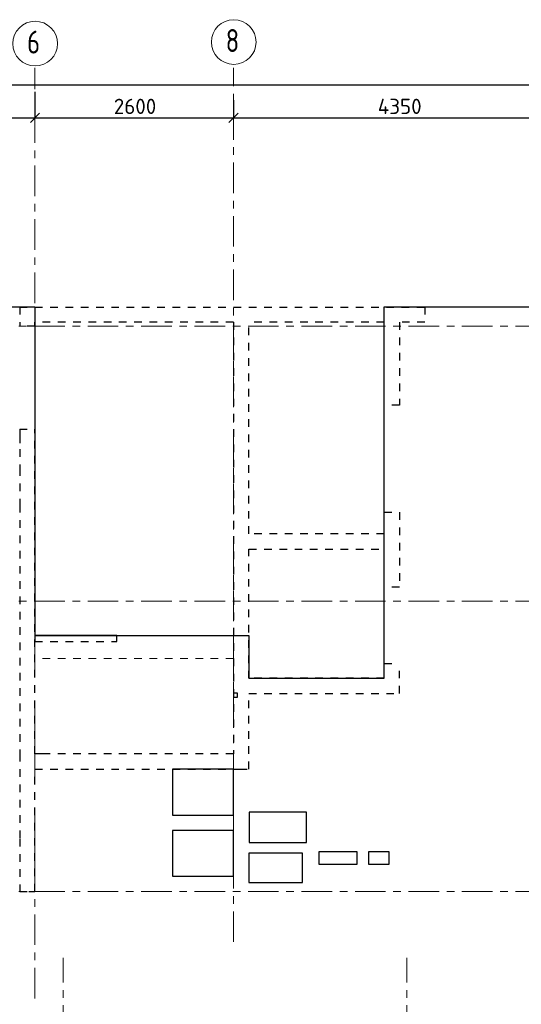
# Model space of a CAD drawing. Header units: metres. Extents: x -38 to 98, y -15 to 21.
# Tile 6 of 124: x 18.88 to 25.45, y 7.52 to 20.41. Entities that reach past the tile are written whole.
import ezdxf

# ---------------------------------------------------------------- set-up
doc = ezdxf.new("R2010")
doc.units = ezdxf.units.M
doc.header["$PDMODE"] = 65
for name, pattern in [('______11', [0.5, 0.4, -0.05, 0, -0.05]), ('______2', [0.0405, 0.03, -0.0105]), ('______3', [0.5, 0.4, -0.1]), ('______5', [1.1, 0.8, -0.1, 0.1, -0.1])]:
    doc.linetypes.add(name, pattern=pattern)
for name, color, linetype, lineweight in [('XR$2$Осевая линия (1)', 7, '______5', 13), ('XR$2$Размерная линия (1)', 7, 'Continuous', 13), ('XR$4$Балка (1)', 7, '______3', 13), ('XR$4$Перекрытие (1)', 7, 'Continuous', 35)]:
    doc.layers.add(name, color=color, linetype=linetype, lineweight=lineweight)
doc.layers.add('XR$6$Стена_ бетон несущ.', color=7, linetype='Continuous', lineweight=70, true_color=0xb4b496)
doc.styles.add('ISOCPEUR', font='txt')
doc.dimstyles.new('DIMSTYLE_3', dxfattribs={"dimtxt": 0.2, "dimasz": 0.2, "dimexe": 0, "dimexo": 0, "dimgap": 0.1, "dimtad": 2, "dimdec": 0, "dimlfac": 1000, "dimrnd": 5, "dimzin": 12, "dimdsep": 46, "dimtxsty": 'ISOCPEUR', "dimblk1": 'ALL_ML_STRICH', "dimblk2": 'ALL_ML_STRICH', "dimsah": 1, "dimcen": 0, "dimclrd": 7, "dimclre": 256, "dimclrt": 7, "dimadec": 0, "dimazin": 0, "dimtfac": 1, "dimtdec": 0, "dimtix": 1, "dimtmove": 2, "dimatfit": 3, "dimfxl": 0, "dimtzin": 0, "dimlwd": 0, "dimlwe": -3, "dimarcsym": 0})

# ---------------------------------------------------------------- blocks, each defined once
blk = doc.blocks.new('ALL_ML_STRICH')
at = {"color": 0, "linetype": 'ByBlock', "lineweight": -2}
for p, q in [((-1, 0), (0.5, 0)), ((-0.3, -0.3), (0.3, 0.3)), ((0, -0.5), (0, 0.5))]:
    blk.add_line(p, q, dxfattribs=at)
blk = doc.blocks.new('*D11')
at = {"layer": 'DEFPOINTS', "color": 7, "linetype": 'Continuous', "lineweight": 13, "transparency": 33554687}
for p in [(0.5, 19.557), (0.5, 19.377), (61.6, 17.12)]:
    blk.add_point(p, dxfattribs=at)
at = {"layer": 'XR$2$Размерная линия (1)', "color": 9, "linetype": 'Continuous', "lineweight": -2, "true_color": 0xc7c7c7, "transparency": 33554687}
for p, q in [((0.5, 19.357), (0.5, 19.557)), ((61.6, 17.14), (61.6, 19.557))]:
    blk.add_line(p, q, dxfattribs=at)
at = {"layer": 'XR$2$Размерная линия (1)', "color": 7, "linetype": 'Continuous', "lineweight": -2, "transparency": 33554687}
blk.add_line((0.5, 19.557), (61.6, 19.557), dxfattribs=at)
at = {"layer": 'XR$2$Размерная линия (1)', "color": 7, "linetype": 'Continuous', "lineweight": 13, "transparency": 33554687, "xscale": 0.2, "yscale": 0.2, "zscale": 0.2, "rotation": 180}
blk.add_blockref('ALL_ML_STRICH', (0.5, 19.557), dxfattribs=at)
at = {"layer": 'XR$2$Размерная линия (1)', "color": 7, "linetype": 'Continuous', "lineweight": 13, "transparency": 33554687, "xscale": 0.2, "yscale": 0.2, "zscale": 0.2}
blk.add_blockref('ALL_ML_STRICH', (61.6, 19.557), dxfattribs=at)
at = {"layer": 'XR$2$Размерная линия (1)', "color": 7, "linetype": 'Continuous', "lineweight": 13, "transparency": 33554687, "insert": (31.1, 19.707), "char_height": 0.2, "width": 1, "attachment_point": 5, "style": 'ISOCPEUR'}
blk.add_mtext('\\A1;{61100}', dxfattribs=at)
blk = doc.blocks.new('*D29')
at = {"layer": 'DEFPOINTS', "color": 7, "linetype": 'Continuous', "lineweight": 13, "transparency": 33554687}
for p in [(19.08, 19.487), (12.6, 19.126), (12.6, 19.061)]:
    blk.add_point(p, dxfattribs=at)
at = {"layer": 'XR$2$Размерная линия (1)', "color": 9, "linetype": 'Continuous', "lineweight": -2, "true_color": 0xc7c7c7, "transparency": 33554687}
for p, q in [((19.08, 19.467), (19.08, 19.126)), ((12.6, 19.081), (12.6, 19.126))]:
    blk.add_line(p, q, dxfattribs=at)
at = {"layer": 'XR$2$Размерная линия (1)', "color": 7, "linetype": 'Continuous', "lineweight": -2, "transparency": 33554687}
blk.add_line((12.6, 19.126), (19.08, 19.126), dxfattribs=at)
at = {"layer": 'XR$2$Размерная линия (1)', "color": 7, "linetype": 'Continuous', "lineweight": 13, "transparency": 33554687, "xscale": 0.2, "yscale": 0.2, "zscale": 0.2, "rotation": 180}
blk.add_blockref('ALL_ML_STRICH', (12.6, 19.126), dxfattribs=at)
at = {"layer": 'XR$2$Размерная линия (1)', "color": 7, "linetype": 'Continuous', "lineweight": 13, "transparency": 33554687, "xscale": 0.2, "yscale": 0.2, "zscale": 0.2}
blk.add_blockref('ALL_ML_STRICH', (19.08, 19.126), dxfattribs=at)
at = {"layer": 'XR$2$Размерная линия (1)', "color": 7, "linetype": 'Continuous', "lineweight": 13, "transparency": 33554687, "insert": (15.84, 19.276), "char_height": 0.2, "width": 0.8, "attachment_point": 5, "style": 'ISOCPEUR'}
blk.add_mtext('\\A1;{6480}', dxfattribs=at)
blk = doc.blocks.new('*D30')
at = {"layer": 'DEFPOINTS', "color": 7, "linetype": 'Continuous', "lineweight": 13, "transparency": 33554687}
for p in [(19.08, 19.487), (21.68, 19.379), (19.08, 19.126)]:
    blk.add_point(p, dxfattribs=at)
at = {"layer": 'XR$2$Размерная линия (1)', "color": 9, "linetype": 'Continuous', "lineweight": -2, "true_color": 0xc7c7c7, "transparency": 33554687}
for p, q in [((19.08, 19.467), (19.08, 19.126)), ((21.68, 19.359), (21.68, 19.126))]:
    blk.add_line(p, q, dxfattribs=at)
at = {"layer": 'XR$2$Размерная линия (1)', "color": 7, "linetype": 'Continuous', "lineweight": -2, "transparency": 33554687}
blk.add_line((19.08, 19.126), (21.68, 19.126), dxfattribs=at)
at = {"layer": 'XR$2$Размерная линия (1)', "color": 7, "linetype": 'Continuous', "lineweight": 13, "transparency": 33554687, "xscale": 0.2, "yscale": 0.2, "zscale": 0.2, "rotation": 180}
blk.add_blockref('ALL_ML_STRICH', (19.08, 19.126), dxfattribs=at)
at = {"layer": 'XR$2$Размерная линия (1)', "color": 7, "linetype": 'Continuous', "lineweight": 13, "transparency": 33554687, "xscale": 0.2, "yscale": 0.2, "zscale": 0.2}
blk.add_blockref('ALL_ML_STRICH', (21.68, 19.126), dxfattribs=at)
at = {"layer": 'XR$2$Размерная линия (1)', "color": 7, "linetype": 'Continuous', "lineweight": 13, "transparency": 33554687, "insert": (20.39, 19.276), "char_height": 0.2, "width": 0.8, "attachment_point": 5, "style": 'ISOCPEUR'}
blk.add_mtext('\\A1;{2600}', dxfattribs=at)
blk = doc.blocks.new('*D31')
at = {"layer": 'DEFPOINTS', "color": 7, "linetype": 'Continuous', "lineweight": 13, "transparency": 33554687}
for p in [(21.68, 19.379), (26.03, 19.379), (21.68, 19.126)]:
    blk.add_point(p, dxfattribs=at)
at = {"layer": 'XR$2$Размерная линия (1)', "color": 9, "linetype": 'Continuous', "lineweight": -2, "true_color": 0xc7c7c7, "transparency": 33554687}
for p, q in [((21.68, 19.359), (21.68, 19.126)), ((26.03, 19.359), (26.03, 19.126))]:
    blk.add_line(p, q, dxfattribs=at)
at = {"layer": 'XR$2$Размерная линия (1)', "color": 7, "linetype": 'Continuous', "lineweight": -2, "transparency": 33554687}
blk.add_line((21.68, 19.126), (26.03, 19.126), dxfattribs=at)
at = {"layer": 'XR$2$Размерная линия (1)', "color": 7, "linetype": 'Continuous', "lineweight": 13, "transparency": 33554687, "xscale": 0.2, "yscale": 0.2, "zscale": 0.2, "rotation": 180}
blk.add_blockref('ALL_ML_STRICH', (21.68, 19.126), dxfattribs=at)
at = {"layer": 'XR$2$Размерная линия (1)', "color": 7, "linetype": 'Continuous', "lineweight": 13, "transparency": 33554687, "xscale": 0.2, "yscale": 0.2, "zscale": 0.2}
blk.add_blockref('ALL_ML_STRICH', (26.03, 19.126), dxfattribs=at)
at = {"layer": 'XR$2$Размерная линия (1)', "color": 7, "linetype": 'Continuous', "lineweight": 13, "transparency": 33554687, "insert": (23.855, 19.276), "char_height": 0.2, "width": 0.8, "attachment_point": 5, "style": 'ISOCPEUR'}
blk.add_mtext('\\A1;{4350}', dxfattribs=at)

msp = doc.modelspace()

# ---------------------------------------------------------------- linework, layer by layer
at = {"layer": 'XR$2$Осевая линия (1)', "color": 253, "linetype": '______11', "lineweight": 13, "true_color": 0xa0a0a0, "transparency": 33554687}
for p, q in [((19.08, 7.6), (19.08, 19.78)), ((21.68, 8.34), (21.68, 19.78)), ((-2.63, 16.4), (62.6, 16.4)), ((-2.63, 12.8), (62.6, 12.8)), ((-2.63, 9), (62.6, 9)), ((19.45, -3.39), (19.45, 8.13)), ((23.95, -3.39), (23.95, 8.13))]:
    msp.add_line(p, q, dxfattribs=at)
at = {"layer": 'XR$2$Осевая линия (1)', "color": 7, "linetype": 'Continuous', "lineweight": 13, "transparency": 33554687}
for centre in [(19.0824, 20.0981), (21.6824, 20.1181)]:
    msp.add_circle(centre, 0.2924, dxfattribs=at)
at = {"layer": 'XR$4$Балка (1)', "color": 7, "linetype": '______2', "lineweight": 25, "transparency": 33554687}
for p, q in [((19.0799, 12.2702), (20.1499, 12.2702)), ((20.1499, 12.2702), (20.1499, 12.3502))]:
    msp.add_line(p, q, dxfattribs=at)
at = {"layer": 'XR$4$Перекрытие (1)', "color": 7, "linetype": 'Continuous', "lineweight": 25, "transparency": 33554687}
for p, q in [((0.25, 16.6502), (19.08, 16.6502)), ((19.08, 16.6502), (19.08, 12.3503)), ((23.6503, 11.7903), (23.6503, 16.6502)), ((23.6503, 16.6502), (29.0501, 16.6502)), ((19.0799, 12.3502), (19.0799, 12.2702)), ((20.1499, 12.3502), (19.0799, 12.3502)), ((19.08, 12.3503), (21.88, 12.3503)), ((21.88, 12.3503), (21.88, 11.7903)), ((21.88, 11.7903), (23.6503, 11.7903)), ((21.68, 11.5937), (21.68, 11.5437)), ((21.73, 11.5937), (21.68, 11.5937)), ((21.68, 11.5437), (21.73, 11.5437)), ((21.73, 11.5437), (21.73, 11.5937)), ((20.88, 10.6003), (20.88, 10.0003)), ((21.68, 10.6003), (20.88, 10.6003)), ((21.68, 10.0003), (21.68, 10.6003)), ((20.88, 10.0003), (21.68, 10.0003)), ((21.8825, 10.0398), (21.8825, 9.6398)), ((22.6325, 10.0398), (21.8825, 10.0398)), ((22.6325, 9.6398), (22.6325, 10.0398)), ((20.88, 9.8003), (20.88, 9.2003)), ((21.68, 9.8003), (20.88, 9.8003)), ((21.68, 9.2003), (21.68, 9.8003)), ((21.8825, 9.6398), (22.6325, 9.6398)), ((21.8806, 9.4995), (21.8806, 9.1195)), ((22.5806, 9.4995), (21.8806, 9.4995)), ((22.5806, 9.1195), (22.5806, 9.4995)), ((22.7959, 9.5195), (22.7959, 9.3595)), ((23.2959, 9.5195), (22.7959, 9.5195)), ((23.2959, 9.3595), (23.2959, 9.5195)), ((23.4459, 9.5195), (23.4459, 9.3595)), ((23.7159, 9.5195), (23.4459, 9.5195)), ((23.7159, 9.3595), (23.7159, 9.5195)), ((22.7959, 9.3595), (23.2959, 9.3595)), ((23.4459, 9.3595), (23.7159, 9.3595)), ((20.88, 9.2003), (21.68, 9.2003)), ((21.8806, 9.1195), (22.5806, 9.1195))]:
    msp.add_line(p, q, dxfattribs=at)
at = {"layer": 'XR$4$Перекрытие (1)', "color": 7, "linetype": '______2', "lineweight": 18, "transparency": 33554687}
for p, q in [((26.03, 16.6502), (23.6503, 16.6502)), ((19.0799, 12.0502), (19.0799, 12.2702)), ((20.1499, 12.3502), (21.6799, 12.3502)), ((21.6799, 12.3502), (21.6799, 12.0502)), ((21.6799, 12.0502), (19.0799, 12.0502))]:
    msp.add_line(p, q, dxfattribs=at)
at = {"layer": 'XR$6$Стена_ бетон несущ.', "color": 253, "linetype": '______2', "lineweight": -3, "true_color": 0xa0a0a0, "transparency": 33554687}
for p, q in [((18.88, 16.65), (24.185, 16.65)), ((18.88, 16.65), (18.88, 16.4)), ((24.185, 16.65), (24.185, 16.45)), ((19.08, 16.4), (18.88, 16.4)), ((19.08, 16.4), (19.08, 16.45)), ((21.68, 16.45), (19.08, 16.45)), ((21.68, 16.45), (21.68, 10.8)), ((21.88, 13.68), (21.88, 16.45)), ((23.6503, 16.45), (21.88, 16.45)), ((23.6503, 15.365), (23.6503, 16.45)), ((24.185, 16.45), (23.8503, 16.45)), ((23.8503, 16.45), (23.8503, 15.365)), ((23.8503, 15.365), (23.6503, 15.365)), ((18.88, 15.05), (19.08, 15.05)), ((18.88, 15.05), (18.88, 15.05)), ((18.88, 15.05), (18.88, 14.97)), ((18.88, 14.97), (18.88, 14.79)), ((19.08, 10.8), (19.08, 15.05)), ((18.88, 14.79), (18.88, 14.54)), ((18.88, 14.54), (18.88, 14.14)), ((18.88, 14.14), (18.88, 14.06)), ((18.88, 14.06), (18.88, 10.8)), ((23.6503, 13.68), (23.6503, 13.965)), ((23.6503, 13.965), (23.8503, 13.965)), ((23.8503, 13.965), (23.8503, 12.985)), ((23.6503, 13.68), (21.88, 13.68)), ((21.88, 13.48), (23.6503, 13.48)), ((21.88, 11.79), (21.88, 13.48)), ((23.6503, 12.985), (23.6503, 13.48)), ((23.8503, 12.985), (23.6503, 12.985)), ((23.6503, 11.79), (23.6503, 11.985)), ((23.6503, 11.985), (23.8503, 11.985)), ((23.8503, 11.59), (23.8503, 11.985)), ((23.6503, 11.79), (21.88, 11.79)), ((21.88, 11.59), (23.8503, 11.59)), ((21.88, 10.8), (21.88, 11.59)), ((18.88, 10.8), (18.88, 9.69)), ((19.18, 10.8), (19.08, 10.8)), ((21.68, 10.8), (19.18, 10.8)), ((21.88, 10.6), (21.88, 10.8)), ((19.08, 10.6), (21.76, 10.6)), ((19.08, 9), (19.08, 10.6)), ((21.76, 10.6), (21.88, 10.6)), ((18.88, 9.69), (18.88, 9.49)), ((18.88, 9.49), (18.88, 9.08)), ((18.88, 9.08), (18.88, 9)), ((18.88, 9), (18.88, 9)), ((18.88, 9), (19, 9)), ((19, 9), (19.08, 9))]:
    msp.add_line(p, q, dxfattribs=at)

# ---------------------------------------------------------------- texts
at = {"layer": 'XR$2$Осевая линия (1)', "color": 7, "linetype": 'Continuous', "lineweight": 13, "transparency": 33554687, "char_height": 0.3, "width": 0.326407, "attachment_point": 7, "style": 'ISOCPEUR'}
for s, insert in [('\\W0.78;6', (18.9774, 19.9676)), ('\\W0.78;8', (21.5774, 19.9876))]:
    msp.add_mtext(s, dxfattribs=dict(at, insert=insert))

# ---------------------------------------------------------------- dimensions: what is measured, and where the dimension line sits
at = {"layer": 'XR$2$Размерная линия (1)', "color": 7, "linetype": 'Continuous', "lineweight": 13, "transparency": 33554687}
for base, p1, p2, picture, middle in [((61.6, 19.5574), (0.5, 19.3568), (61.6, 17.1397), '*D11', (31.1, 19.7074)), ((19.08, 19.1261), (12.6, 19.0812), (19.08, 19.4674), '*D29', (15.84, 19.2761)), ((21.68, 19.1261), (19.08, 19.4674), (21.68, 19.359), '*D30', (20.39, 19.2761)), ((26.03, 19.1261), (21.68, 19.359), (26.03, 19.359), '*D31', (23.855, 19.2761))]:
    dim = msp.add_linear_dim(base=base, p1=p1, p2=p2, dimstyle='DIMSTYLE_3', override={"dimpost": '<>', "dimclrd": 7, "dimclre": 9, "dimclrt": 7, "dimlwd": 0, "dimlwe": 65533}, dxfattribs=at)
    dim.commit()
    dim.dimension.update_dxf_attribs({"geometry": picture, "text_midpoint": middle, "dimtype": 160})

doc.saveas('drawing.dxf')
